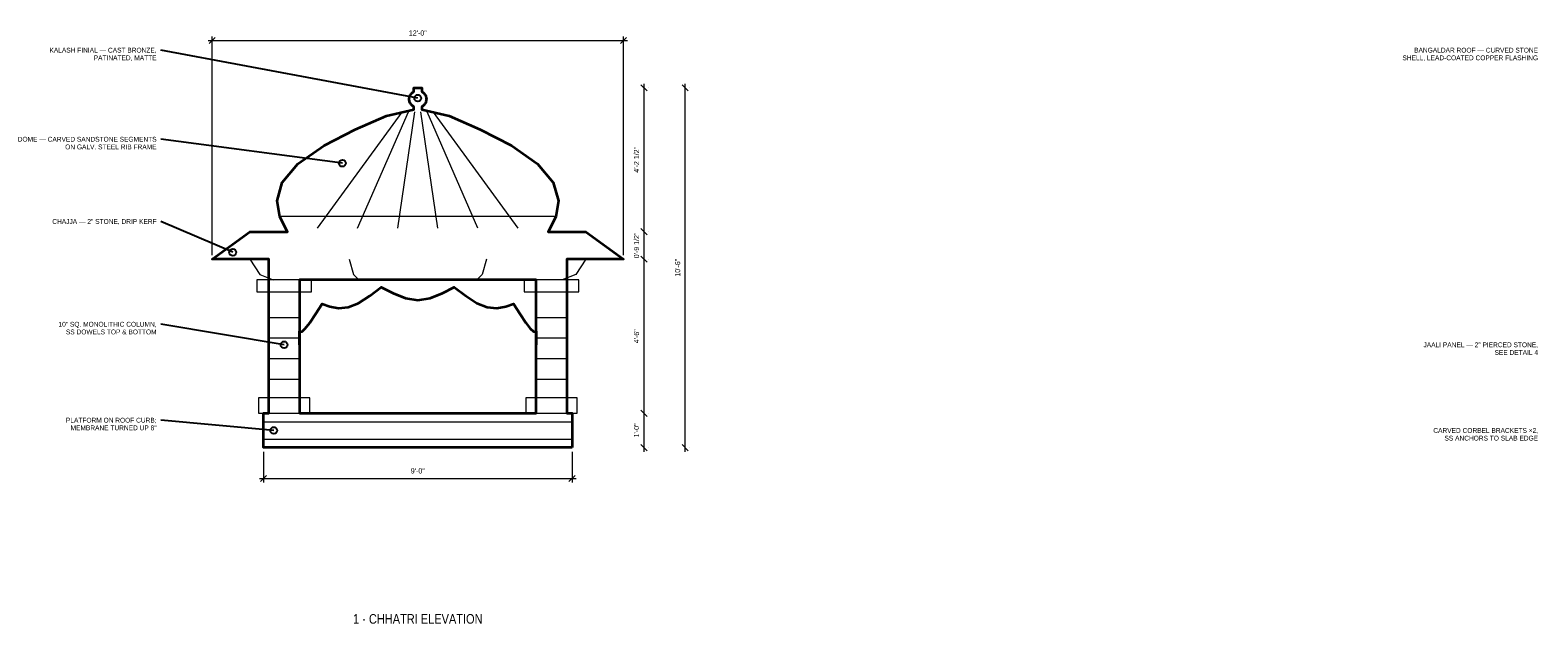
# Model space of a CAD drawing. Header units: inches. Extents: x -136 to 2542, y -62 to 330.
# Tile 1 of 5: x -136 to 392, y -62 to 146. Entities that reach past the tile are written whole.
import ezdxf
from ezdxf.enums import TextEntityAlignment as Align

# ---------------------------------------------------------------- set-up
doc = ezdxf.new("R2010")
doc.units = ezdxf.units.IN
doc.header["$LTSCALE"] = 48
doc.header["$MEASUREMENT"] = 0
for name, color, linetype, lineweight in [('A-ANNO-DIMS', 3, 'CONTINUOUS', 18), ('A-ANNO-SYMB', 7, 'CONTINUOUS', 25), ('A-ANNO-TEXT', 7, 'CONTINUOUS', 25), ('A-DETL', 7, 'CONTINUOUS', 35), ('A-DETL-FINE', 8, 'CONTINUOUS', 13)]:
    doc.layers.add(name, color=color, linetype=linetype, lineweight=lineweight)
doc.styles.add('JM', font='IBMPlexSansCondensed-Regular.ttf')

msp = doc.modelspace()

# ---------------------------------------------------------------- linework, layer by layer
at = {"layer": 'A-ANNO-DIMS'}
for p, q in [((-73.44, 142.56), (73.44, 142.56)), ((-73.08, 141.48), (-70.92, 143.64)), ((-72, 67.44), (-72, 144)), ((70.92, 141.48), (73.08, 143.64)), ((72, 67.44), (72, 144)), ((80.28, 124.92), (78.12, 127.08)), ((79.2, 74.16), (79.2, 127.44)), ((94.68, 124.92), (92.52, 127.08)), ((93.6, -1.44), (93.6, 127.44)), ((80.64, 126), (80.64, 126)), ((95.04, 126), (95.04, 126)), ((80.28, 74.52), (78.12, 76.68)), ((80.28, 74.52), (78.12, 76.68)), ((79.2, 64.56), (79.2, 77.04)), ((80.64, 75.6), (80.64, 75.6)), ((80.64, 75.6), (80.64, 75.6)), ((80.28, 64.92), (78.12, 67.08)), ((80.28, 64.92), (78.12, 67.08)), ((79.2, 10.56), (79.2, 67.44)), ((80.64, 66), (80.64, 66)), ((80.64, 66), (80.64, 66)), ((80.28, 10.92), (78.12, 13.08)), ((80.28, 10.92), (78.12, 13.08)), ((79.2, -1.44), (79.2, 13.44)), ((80.64, 12), (80.64, 12)), ((80.64, 12), (80.64, 12)), ((80.28, -1.08), (78.12, 1.08)), ((80.64, 0), (80.64, 0)), ((94.68, -1.08), (92.52, 1.08)), ((95.04, 0), (95.04, 0)), ((-54, -1.44), (-54, -12.24)), ((54, -1.44), (54, -12.24)), ((-55.08, -11.88), (-52.92, -9.72)), ((52.92, -11.88), (55.08, -9.72)), ((-55.44, -10.8), (55.44, -10.8))]:
    msp.add_line(p, q, dxfattribs=at)
at = {"layer": 'A-ANNO-SYMB'}
for p, q in [((0, 122.4), (-90, 139.2)), ((-26.4, 99.6), (-90, 108)), ((-64.8, 68.4), (-90, 79.2)), ((-46.8, 36), (-90, 43.2)), ((-50.4, 6), (-90, 9.6))]:
    msp.add_line(p, q, dxfattribs=at)
for centre in [(0, 122.4), (-26.4, 99.6), (-64.8, 68.4), (-46.8, 36), (-50.4, 6)]:
    msp.add_circle(centre, 1.2, dxfattribs=at)
at = {"layer": 'A-DETL'}
for p, q in [((-41.4, 36), (-41.4, 40.8)), ((41.4, 40.8), (41.4, 36))]:
    msp.add_line(p, q, dxfattribs=at)
for points in [[(54, 0), (-54, 0), (-54, 12), (-52.2, 12), (-52.2, 66), (-72, 66), (-58.8, 75.6), (-45.6, 75.6), (-48.34, 80.78), (-49.25, 86.4), (-47.42, 92.88), (-41.95, 99.36), (-32.83, 105.84), (-21.89, 111.46), (-10.94, 116.21), (-1.44, 118.46), (-1.44, 119.41), (-1.67, 119.55), (-1.9, 119.72), (-2.12, 119.92), (-2.32, 120.14), (-2.49, 120.37), (-2.65, 120.63), (-2.77, 120.89), (-2.87, 121.17), (-2.94, 121.45), (-2.99, 121.75), (-3, 122.04), (-2.99, 122.33), (-2.94, 122.63), (-2.87, 122.91), (-2.77, 123.19), (-2.65, 123.45), (-2.49, 123.71), (-2.32, 123.94), (-2.12, 124.16), (-1.9, 124.36), (-1.67, 124.53), (-1.44, 124.67), (-1.44, 126), (1.44, 126), (1.44, 124.67), (1.67, 124.53), (1.9, 124.36), (2.12, 124.16), (2.32, 123.94), (2.49, 123.71), (2.65, 123.45), (2.77, 123.19), (2.87, 122.91), (2.94, 122.63), (2.99, 122.33), (3, 122.04), (2.99, 121.75), (2.94, 121.45), (2.87, 121.17), (2.77, 120.89), (2.65, 120.63), (2.49, 120.37), (2.32, 120.14), (2.12, 119.92), (1.9, 119.72), (1.67, 119.55), (1.44, 119.41), (1.44, 118.46), (10.94, 116.21), (21.89, 111.46), (32.83, 105.84), (41.95, 99.36), (47.42, 92.88), (49.25, 86.4), (48.34, 80.78), (45.6, 75.6), (58.8, 75.6), (72, 66), (52.2, 66), (52.2, 12), (54, 12)], [(-41.4, 12), (41.4, 12), (41.4, 58.8), (-41.4, 58.8)]]:
    msp.add_lwpolyline(points, close=True, dxfattribs=at)
msp.add_lwpolyline([(-41.4, 40.8), (-41.17, 40.56), (-40.5, 40.72), (-39.37, 41.72), (-37.82, 43.75), (-35.85, 46.75), (-33.49, 50.32), (-30.77, 49.38), (-27.7, 48.83), (-24.33, 49.17), (-20.7, 50.63), (-16.84, 53.12), (-12.79, 56.21), (-8.61, 54.06), (-4.33, 52.34), (0, 51.62), (4.33, 52.34), (8.61, 54.06), (12.79, 56.21), (16.84, 53.12), (20.7, 50.63), (24.33, 49.17), (27.7, 48.83), (30.77, 49.38), (33.49, 50.32), (35.85, 46.75), (37.82, 43.75), (39.37, 41.72), (40.5, 40.72), (41.17, 40.56), (41.4, 40.8)], dxfattribs=at)
at = {"layer": 'A-DETL-FINE'}
for p, q in [((-35.1, 76.8), (-5.47, 117.5)), ((-21.06, 76.8), (-3.24, 117.6)), ((-7.02, 76.8), (-1.08, 117.6)), ((7.02, 76.8), (1.08, 117.6)), ((21.06, 76.8), (3.24, 117.6)), ((35.1, 76.8), (5.47, 117.5)), ((-48, 81), (48, 81)), ((-52.2, 45.6), (-41.4, 45.6)), ((41.4, 45.6), (52.2, 45.6)), ((-52.2, 38.4), (-41.4, 38.4)), ((-41.4, 12), (-41.4, 40.8)), ((41.4, 12), (41.4, 40.8)), ((41.4, 38.4), (52.2, 38.4)), ((-52.2, 31.2), (-41.4, 31.2)), ((41.4, 31.2), (52.2, 31.2)), ((-52.2, 24), (-41.4, 24)), ((41.4, 24), (52.2, 24)), ((-54, 9), (54, 9)), ((-54, 3), (54, 3))]:
    msp.add_line(p, q, dxfattribs=at)
for points in [[(-58.8, 66), (-55.27, 60.6), (-50.57, 58.8)], [(-24, 66), (-22.56, 60.6), (-20.64, 58.8)], [(24, 66), (22.56, 60.6), (20.64, 58.8)], [(58.8, 66), (55.27, 60.6), (50.57, 58.8)]]:
    msp.add_lwpolyline(points, dxfattribs=at)
for points in [[(-37.2, 54.6), (-37.2, 58.8), (-56.4, 58.8), (-56.4, 54.6)], [(56.4, 54.6), (56.4, 58.8), (37.2, 58.8), (37.2, 54.6)], [(-37.8, 12), (-37.8, 17.4), (-55.8, 17.4), (-55.8, 12)], [(55.8, 12), (55.8, 17.4), (37.8, 17.4), (37.8, 12)]]:
    msp.add_lwpolyline(points, close=True, dxfattribs=at)

# ---------------------------------------------------------------- texts
at = {"layer": 'A-ANNO-DIMS', "style": 'JM'}
for s, p in [('12\'-0"', (0, 143.76)), ('9\'-0"', (0, -9.6))]:
    msp.add_text(s, height=1.8, dxfattribs=at).set_placement(p, align=Align.BOTTOM_CENTER)
for s, p in [('4\'-2 1/2"', (78, 100.8)), ('0\'-9 1/2"', (78, 70.8)), ('10\'-6"', (92.4, 63)), ('4\'-6"', (78, 39)), ('1\'-0"', (78, 6))]:
    msp.add_text(s, height=1.8, rotation=90, dxfattribs=at).set_placement(p, align=Align.BOTTOM_CENTER)
at = {"layer": 'A-ANNO-TEXT', "style": 'JM'}
for s, p in [('KALASH FINIAL — CAST BRONZE,', (-91.44, 139.2)), ('PATINATED, MATTE', (-91.44, 136.51)), ('SHELL, LEAD-COATED COPPER FLASHING', (392.16, 136.51)), ('BANGALDAR ROOF — CURVED STONE', (392.16, 139.2)), ('DOME — CARVED SANDSTONE SEGMENTS', (-91.44, 108)), ('ON GALV. STEEL RIB FRAME', (-91.44, 105.31)), ('CHAJJA — 2" STONE, DRIP KERF', (-91.44, 79.2)), ('10" SQ. MONOLITHIC COLUMN,', (-91.44, 43.2)), ('SS DOWELS TOP & BOTTOM', (-91.44, 40.51)), ('JAALI PANEL — 2" PIERCED STONE,', (392.16, 36)), ('SEE DETAIL 4', (392.16, 33.31)), ('PLATFORM ON ROOF CURB;', (-91.44, 9.6)), ('MEMBRANE TURNED UP 8"', (-91.44, 6.91)), ('CARVED CORBEL BRACKETS ×2,', (392.16, 6)), ('SS ANCHORS TO SLAB EDGE', (392.16, 3.31))]:
    msp.add_text(s, height=1.68, dxfattribs=at).set_placement(p, align=Align.MIDDLE_RIGHT)
msp.add_text('1 · CHHATRI ELEVATION', height=3.36, dxfattribs=at).set_placement((0, -60), align=Align.MIDDLE_CENTER)

doc.saveas('drawing.dxf')
